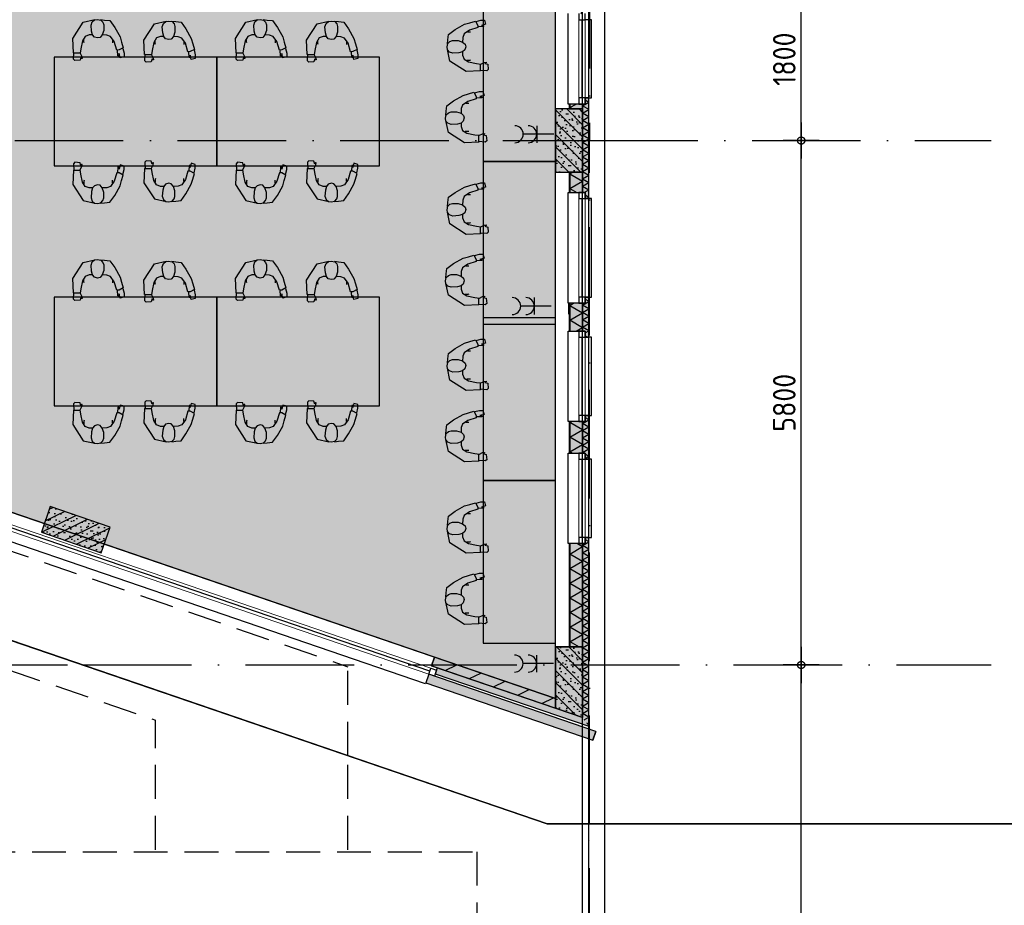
# Model space of a CAD drawing. Header units: millimetres. Extents: x 20872 to 297961, y -293704 to 213007.
# Tile 108 of 256: x 158654 to 169550, y -137458 to -127663. Entities that reach past the tile are written whole.
import ezdxf
from ezdxf.xclip import XClip

# ---------------------------------------------------------------- set-up
doc = ezdxf.new("R2010")
doc.units = ezdxf.units.MM
doc.header["$LTSCALE"] = 100
doc.header["$XCLIPFRAME"] = 2
doc.linetypes.add('ACAD_ISO10W100', pattern=[18, 12, -3, 0, -3])
doc.linetypes.add('HIDDEN2', pattern=[0.1875, 0.125, -0.0625])
doc.layers.get('Defpoints').update_dxf_attribs({"color": 181})
for name, color, linetype in [('A--L$7--_stramien', 1, 'Continuous'), ('A--L20--_bovenbouw', 3, 'Continuous'), ('A--L30--_afbouw', 7, 'Continuous'), ('A--L61--_centrale elektrische insta', 7, 'Continuous'), ('A--L82--leerlingensets-02', 9, 'Continuous'), ('A--T$7--_stramien', 7, 'Continuous'), ('BURO_lijnen_0.18', 1, 'Continuous'), ('plattegrondkleuren', 7, 'Continuous'), ('XREFS', 9, 'Continuous')]:
    doc.layers.add(name, color=color, linetype=linetype)
doc.styles.add('JINX maatvoering', font='isocp.shx')
doc.dimstyles.new('JINX maatvoering 1-100', dxfattribs={"dimscale": 100, "dimtxt": 2.5, "dimasz": 1, "dimexe": 125, "dimexo": 0, "dimtad": 1, "dimdec": 0, "dimzin": 12, "dimdsep": 46, "dimtxsty": 'JINX maatvoering', "dimblk": 'BURO_maatvoeringssymbool_01', "dimcen": 2, "dimse1": 1, "dimse2": 1, "dimclrd": 1, "dimclrt": 7, "dimadec": 0, "dimazin": 0, "dimtfac": 1, "dimtdec": 0, "dimtix": 1, "dimtofl": 0, "dimtmove": 0, "dimatfit": 3, "dimldrblk": 'DOT', "dimfxl": 1, "dimtolj": 1, "dimtzin": 0, "dimarcsym": 0})

# ---------------------------------------------------------------- blocks, each defined once
blk = doc.blocks.new('AB2_D_DV_MV_maatvoeringssymbool_01')
at = {"color": 1}
for p, q in [((0, -2), (0, 2)), ((-2, 0), (2, 0))]:
    blk.add_line(p, q, dxfattribs=at)
blk.add_circle((0, 0), 0.4, dxfattribs=at)
blk = doc.blocks.new('*D275')
at = {"color": 1, "lineweight": -2, "transparency": 16777216}
blk.add_line((167303, 7700), (167303, 15100), dxfattribs=at)
at = {"layer": 'Defpoints', "color": 0, "transparency": 16777216}
for p in [(167303, 15200), (169405, 15200), (169405, 7600)]:
    blk.add_point(p, dxfattribs=at)
at = {"color": 1, "lineweight": -2, "transparency": 16777216, "xscale": 100, "yscale": 100, "zscale": 100}
for p, rotation in [((167303, 15200), 90), ((167303, 7600), 270)]:
    blk.add_blockref('AB2_D_DV_MV_maatvoeringssymbool_01', p, dxfattribs=dict(at, rotation=rotation))
at = {"color": 7, "transparency": 16777216, "insert": (167116, 11400), "char_height": 250, "attachment_point": 5, "rotation": 90, "style": 'JINX maatvoering'}
blk.add_mtext('\\A1;7600', dxfattribs=at)
blk = doc.blocks.new('_Dot')
at = {"color": 0, "linetype": 'ByBlock', "lineweight": -2}
blk.add_line((-0.5, 0), (-1, 0), dxfattribs=at)
at = {"color": 0, "linetype": 'ByBlock', "const_width": 0.5}
blk.add_lwpolyline([(-0.25, 0, 1), (0.25, 0, 1)], format="xyb", close=True, dxfattribs=at)
blk = doc.blocks.new('BURO_maatvoeringssymbool_01')
at = {"color": 1}
for p, q in [((0, -2), (0, 2)), ((-2, 0), (2, 0))]:
    blk.add_line(p, q, dxfattribs=at)
blk.add_circle((0, 0), 0.4, dxfattribs=at)
blk = doc.blocks.new('*D276')
at = {"color": 1, "lineweight": -2, "transparency": 16777216}
blk.add_line((167303, 15300), (167303, 20900), dxfattribs=at)
at = {"layer": 'Defpoints', "color": 0, "transparency": 16777216}
for p in [(167303, 21000), (169406, 21000), (169405, 15200)]:
    blk.add_point(p, dxfattribs=at)
at = {"color": 1, "lineweight": -2, "transparency": 16777216, "xscale": 100, "yscale": 100, "zscale": 100}
for p, rotation in [((167303, 21000), 90), ((167303, 15200), 270)]:
    blk.add_blockref('AB2_D_DV_MV_maatvoeringssymbool_01', p, dxfattribs=dict(at, rotation=rotation))
at = {"color": 7, "transparency": 16777216, "insert": (167116, 18100), "char_height": 250, "attachment_point": 5, "rotation": 90, "style": 'JINX maatvoering'}
blk.add_mtext('\\A1;5800', dxfattribs=at)
blk = doc.blocks.new('*D277')
at = {"color": 1, "lineweight": -2, "transparency": 16777216}
blk.add_line((167303, 21100), (167303, 22700), dxfattribs=at)
at = {"layer": 'Defpoints', "color": 0, "transparency": 16777216}
for p in [(167303, 22800), (169405, 22800), (169406, 21000)]:
    blk.add_point(p, dxfattribs=at)
at = {"color": 1, "lineweight": -2, "transparency": 16777216, "xscale": 100, "yscale": 100, "zscale": 100}
for p, rotation in [((167303, 22800), 90), ((167303, 21000), 270)]:
    blk.add_blockref('AB2_D_DV_MV_maatvoeringssymbool_01', p, dxfattribs=dict(at, rotation=rotation))
at = {"color": 7, "transparency": 16777216, "insert": (167116, 21900), "char_height": 250, "attachment_point": 5, "rotation": 90, "style": 'JINX maatvoering'}
blk.add_mtext('\\A1;1800', dxfattribs=at)
blk = doc.blocks.new('sit')
at = {"linetype": 'Continuous'}
for p, q in [((-146.514, -13.7755), (-81.397, 6.2615)), ((-81.397, 6.2615), (-13.775, 26.2965)), ((-13.775, 26.2965), (13.775, -26.2965)), ((-6.26, 21.2885), (53.846, 36.3155)), ((53.846, 36.3155), (96.424, 36.3155)), ((96.424, 36.3155), (111.451, -13.7755)), ((-346.877, -139.0015), (-264.225, -78.8925)), ((-264.225, -78.8925), (-146.514, -13.7755)), ((-88.912, -86.4065), (-151.522, -131.4875)), ((-111.451, -106.4425), (-74.2714, -106.4425)), ((16.279, -53.8475), (-88.912, -86.4065)), ((13.775, -26.2965), (16.279, -53.8475)), ((86.408, -41.3245), (16.279, -43.8295)), ((111.451, -13.7755), (58.857, -26.2965)), ((58.857, -26.2965), (86.408, -28.8015)), ((86.408, -28.8015), (86.408, -41.3245)), ((-359.397, -254.2095), (-354.389, -204.1185)), ((-354.389, -204.1185), (-346.877, -139.0015)), ((-354.389, -249.2005), (-326.842, -224.1545)), ((-326.842, -224.1545), (-294.279, -214.1365)), ((-294.279, -214.1365), (-226.658, -214.1365)), ((-226.658, -214.1365), (-171.561, -231.6685)), ((-169.053, -174.0635), (-171.561, -236.6765)), ((-171.561, -231.6685), (-139.002, -259.2175)), ((-151.522, -131.4875), (-169.053, -174.0635)), ((-361.904, -291.7765), (-354.389, -249.2005)), ((-356.893, -326.8395), (-361.904, -291.7765)), ((-326.842, -467.0925), (-359.397, -321.8315)), ((-331.85, -354.3895), (-356.893, -326.8395)), ((-291.775, -369.4175), (-331.85, -354.3895)), ((-171.561, -351.8855), (-216.643, -364.4075)), ((-144.01, -329.3445), (-171.561, -351.8855)), ((-171.561, -351.8855), (-171.561, -391.9585)), ((-133.99, -289.2725), (-144.01, -329.3445)), ((-139.002, -259.2175), (-133.99, -289.2725)), ((-128.983, -594.8235), (-326.842, -467.0925)), ((-216.643, -364.4075), (-291.775, -369.4175)), ((-171.561, -391.9585), (-154.029, -442.0475)), ((-154.029, -442.0475), (-98.928, -474.6065)), ((-86.404, -457.0755), (-121.471, -457.0755)), ((-98.928, -474.6065), (-1.252, -494.6435)), ((-74.2714, -455.2649), (-86.404, -457.0755)), ((53.846, -502.1565), (93.92, -482.1205)), ((93.92, -482.1205), (116.459, -479.6165)), ((116.459, -479.6165), (116.459, -487.1295)), ((48.838, -587.3095), (-128.983, -594.8235)), ((-1.252, -494.6435), (53.846, -502.1565)), ((48.838, -579.7965), (48.838, -502.1565)), ((126.478, -584.8055), (48.838, -579.7965)), ((48.838, -582.3015), (48.838, -587.3095)), ((116.459, -487.1295), (101.432, -494.6435)), ((101.432, -494.6435), (139.002, -504.6615)), ((144.01, -569.7785), (126.478, -584.8055)), ((139.002, -504.6615), (144.01, -569.7785))]:
    blk.add_line(p, q, dxfattribs=at)
blk = doc.blocks.new('61_dubbelcontd_01_P02_DO')
at = {"color": 1}
for p, q in [((188, -94), (188, 94)), ((0, 0), (188, 0)), ((150, 0), (338, 0))]:
    blk.add_line(p, q, dxfattribs=at)
for centre in [(282, 0), (432, 0)]:
    blk.add_arc(centre, 94, 90, 270, dxfattribs=at)
blk = doc.blocks.new('stramienlijnen_1')
at = {"layer": 'A--L$7--_stramien', "color": 1, "linetype": 'ACAD_ISO10W100', "lineweight": -3}
for p, q in [((164959.5, 96800), (164959.5, 21000)), ((130759.5, 21000), (164959.5, 21000)), ((164959.5, 21000), (169405.6, 21000)), ((164959.5, -4446.5), (164959.5, 21000)), ((138184.5, 15200), (169405.3, 15200))]:
    blk.add_line(p, q, dxfattribs=at)
at = {"layer": 'Defpoints'}
blk.add_lwpolyline([(34736.5, 60859.2), (70727.2, 75), (164884.5, 75), (164884.5, 96950), (130834.5, 96950), (130834.5, 22725), (79641, 22725), (51266.3, 70646.6)], dxfattribs=at)
at = {"color": 7}
for base, p1, p2, picture, middle in [((167303.1, 22800), (169405.6, 21000), (169405.3, 22800), '*D277', (167115.6, 21900)), ((167303.1, 21000), (169405.3, 15200), (169405.6, 21000), '*D276', (167115.6, 18100)), ((167303.1, 15200), (169405.3, 7600), (169405.3, 15200), '*D275', (167115.6, 11400))]:
    dim = blk.add_linear_dim(base=base, p1=p1, p2=p2, angle=90, dimstyle='JINX maatvoering 1-100', dxfattribs=at)
    dim.commit()
    dim.dimension.update_dxf_attribs({"geometry": picture, "text_midpoint": middle})
blk = doc.blocks.new('begane grond bestaand leeg')
at = {"layer": 'A--L20--_bovenbouw', "linetype": 'Continuous', "lineweight": -3}
h = blk.add_hatch(dxfattribs=at)
h.set_pattern_fill('_U', color=1, scale=70, style=0, pattern_type=0)
h.set_pattern_definition([(360, (164734.484, 27849.99), (4e-15, 70), [])])
h.paths.add_polyline_path([(164743, 27850), (164734, 27850), (164734, 27800), (164743, 27800)], flags=0)
h.paths.add_polyline_path([(164743, 26575), (164734, 26575), (164734, 26452), (164743, 26452)], flags=0)
h.paths.add_polyline_path([(164743, 25227), (164734, 25227), (164734, 25050), (164743, 25050)], flags=0)
h.paths.add_polyline_path([(164743, 23825), (164734, 23825), (164734, 22404), (164743, 22404)], flags=0)
h.paths.add_polyline_path([(164743, 21404), (164734, 21404), (164734, 21350), (164743, 21350)], flags=0)
h = blk.add_hatch(dxfattribs=at)
h.set_pattern_fill('GENERAL_DIAMONDS', color=1, scale=1120, angle=-90, style=0, pattern_type=2)
h.set_pattern_definition([(330, (164743.48, 27849.99), (70, 121.2436), []), (30, (164743.48, 27849.99), (-70, 121.2436), [])])
h.paths.add_polyline_path([(164884, 27850), (164743, 27850), (164743, 27800), (164884, 27800)], flags=0)
h.paths.add_polyline_path([(164884, 26575), (164743, 26575), (164743, 26452), (164884, 26452)], flags=0)
h.paths.add_polyline_path([(164884, 25227), (164743, 25227), (164743, 25050), (164884, 25050)], flags=0)
h.paths.add_polyline_path([(164884, 23825), (164743, 23825), (164743, 22404), (164884, 22404)], flags=0)
h.paths.add_polyline_path([(164884, 21404), (164743, 21404), (164743, 21350), (164884, 21350)], flags=0)
for points in [[(164954, 21471), (164913, 21471), (164913, 21404), (164884, 21404), (164884, 20425), (164913, 20425), (164913, 20358), (164954, 20358)], [(164734, 21404), (164734, 21350), (164884, 21350), (164884, 21404)], [(164884, 20650), (164884, 21350), (164584, 21350), (164584, 20650)], [(164734, 20650), (164734, 20425), (164884, 20425), (164884, 20650)], [(164734, 19200), (164734, 18893), (164884, 18893), (164884, 19200)], [(164913, 19267), (164913, 19200), (164884, 19200), (164884, 18893), (164913, 18893), (164913, 18826), (164954, 18826), (164954, 19267)], [(164734, 17893), (164734, 17543), (164884, 17543), (164884, 17893)], [(164913, 17960), (164913, 17893), (164884, 17893), (164884, 17543), (164913, 17543), (164913, 17476), (164954, 17476), (164954, 17960)], [(158895, 16669), (159557, 16442), (159655, 16726), (158992, 16953)], [(164913, 16610), (164913, 16543), (164884, 16543), (164884, 14620), (164954, 14522), (164954, 16610)], [(164734, 16543), (164734, 15400), (164884, 15400), (164884, 16543)], [(164885, 14620), (164884, 14723), (164884, 15400), (164584, 15400), (164584, 14723)], [(163213, 15192), (164584, 14723), (164584, 14829), (163245, 15287)], [(164954, 14522), (164884, 14620), (163276, 15170), (163254, 15104)], [(163148, 15003), (164998, 14370), (165030, 14465), (163181, 15097)]]:
    blk.add_hatch(color=60, dxfattribs=at).paths.add_polyline_path(points, flags=0)
h = blk.add_hatch(dxfattribs=at)
h.set_pattern_fill('GENERAL_DIAMONDS', color=1, scale=560, angle=-90, style=0, pattern_type=2)
h.set_pattern_definition([(330, (164884.484, 21403.99), (35, 60.622), []), (30, (164884.484, 21403.99), (-35, 60.622), [])])
h.paths.add_polyline_path([(164884, 20425), (164913, 20425), (164913, 20358), (164954, 20358), (164954, 21471), (164913, 21471), (164913, 21404), (164884, 21404)], flags=0)
h = blk.add_hatch(dxfattribs=at)
h.set_pattern_fill('PREFB', color=1, scale=5, angle=90, style=0)
h.set_pattern_definition([(135, (164884.48, 20650.06), (-67.882, -67.882), []), (107, (164884.484, 20650.055), (-79.8276, 25.7875), [0, -81.6, -46.2, 0, -67.2]), (138, (164884.484, 20650.055), (-81.172, -18.4156), [0, -80.8, 0, -82.4, 0, -66.4]), (161, (164884.484, 20650.055), (-67.263, -47.9116), [0, -80, 0, -480, -65.8])])
h.paths.add_polyline_path([(164884, 20650), (164884, 21350), (164584, 21350), (164584, 20650)], flags=0)
h = blk.add_hatch(dxfattribs=at)
h.set_pattern_fill('_U', color=1, scale=70, style=0, pattern_type=0)
h.set_pattern_definition([(360, (164734.484, 20650.055), (4e-15, 70), [])])
h.paths.add_polyline_path([(164743, 20650), (164734, 20650), (164734, 20425), (164743, 20425)], flags=0)
h.paths.add_polyline_path([(164743, 19200), (164734, 19200), (164734, 18893), (164743, 18893)], flags=0)
h.paths.add_polyline_path([(164743, 17893), (164734, 17893), (164734, 17543), (164743, 17543)], flags=0)
h.paths.add_polyline_path([(164743, 16543), (164734, 16543), (164734, 15400), (164743, 15400)], flags=0)
h = blk.add_hatch(dxfattribs=at)
h.set_pattern_fill('GENERAL_DIAMONDS', color=1, scale=1120, angle=-90, style=0, pattern_type=2)
h.set_pattern_definition([(330, (164743.48, 20650.06), (70, 121.2436), []), (30, (164743.48, 20650.06), (-70, 121.2436), [])])
h.paths.add_polyline_path([(164884, 20650), (164743, 20650), (164743, 20425), (164884, 20425)], flags=0)
h.paths.add_polyline_path([(164884, 19200), (164743, 19200), (164743, 18893), (164884, 18893)], flags=0)
h.paths.add_polyline_path([(164884, 17893), (164743, 17893), (164743, 17543), (164884, 17543)], flags=0)
h.paths.add_polyline_path([(164884, 16543), (164743, 16543), (164743, 15400), (164884, 15400)], flags=0)
h = blk.add_hatch(dxfattribs=at)
h.set_pattern_fill('GENERAL_DIAMONDS', color=1, scale=560, angle=-90, style=0, pattern_type=2)
h.set_pattern_definition([(330, (164884.484, 19199.994), (35, 60.622), []), (30, (164884.484, 19199.994), (-35, 60.622), [])])
h.paths.add_polyline_path([(164913, 19267), (164913, 19200), (164884, 19200), (164884, 18893), (164913, 18893), (164913, 18826), (164954, 18826), (164954, 19267)], flags=0)
h = blk.add_hatch(dxfattribs=at)
h.set_pattern_fill('GENERAL_DIAMONDS', color=1, scale=560, angle=-90, style=0, pattern_type=2)
h.set_pattern_definition([(330, (164884.484, 17892.51), (35, 60.622), []), (30, (164884.484, 17892.51), (-35, 60.622), [])])
h.paths.add_polyline_path([(164913, 17960), (164913, 17893), (164884, 17893), (164884, 17543), (164913, 17543), (164913, 17476), (164954, 17476), (164954, 17960)], flags=0)
h = blk.add_hatch(dxfattribs=at)
h.set_pattern_fill('PREFB', color=1, scale=5, angle=-18.8852, style=0)
h.set_pattern_definition([(26.115, (158895.13, 16669.03), (-42.256, 86.2), []), (358.115, (158895.126, 16669.03), (50.2374, 67.1837), [0, -81.6, -46.2, 0, -67.2]), (29.115, (158895.126, 16669.03), (8.849, 82.763), [0, -80.8, 0, -82.4, 0, -66.4]), (52.115, (158895.126, 16669.03), (-23.561, 79.15), [0, -80, 0, -480, -65.8])])
h.paths.add_polyline_path([(158895, 16669), (159557, 16442), (159655, 16726), (158992, 16953)], flags=0)
h = blk.add_hatch(dxfattribs=at)
h.set_pattern_fill('GENERAL_DIAMONDS', color=1, scale=560, angle=-90, style=0, pattern_type=2)
h.set_pattern_definition([(330, (164884.484, 16542.52), (35, 60.6218), []), (30, (164884.484, 16542.52), (-35, 60.6218), [])])
h.paths.add_polyline_path([(164913, 16610), (164913, 16543), (164884, 16543), (164884, 14620), (164954, 14522), (164954, 16610)], flags=0)
h = blk.add_hatch(dxfattribs=at)
h.set_pattern_fill('PREFB', color=1, scale=5, angle=90, style=0)
h.set_pattern_definition([(135, (164884.19, 14722.69), (-67.882, -67.882), []), (107, (164884.19, 14722.69), (-79.8276, 25.7875), [0, -81.6, -46.2, 0, -67.2]), (138, (164884.19, 14722.69), (-81.172, -18.4156), [0, -80.8, 0, -82.4, 0, -66.4]), (161, (164884.19, 14722.69), (-67.263, -47.9116), [0, -80, 0, -480, -65.8])])
h.paths.add_polyline_path([(164885, 14620), (164884, 14723), (164884, 15400), (164584, 15400), (164584, 14723)], flags=0)
h = blk.add_hatch(dxfattribs=at)
h.set_pattern_fill('_U', color=1, scale=200, angle=26.1142, style=0, pattern_type=0)
h.set_pattern_definition([(26.114, (163212.9, 15191.92), (-88.032, 179.584), [])])
h.paths.add_polyline_path([(163213, 15192), (164584, 14723), (164584, 14829), (163245, 15287)], flags=0)
at = {"color": 8}
blk.add_lwpolyline([(130619, 97110), (130619, 22940), (79787, 22940), (51444, 70808), (34518, 60787), (70611, -170), (165129, -170), (165129, 97110)], close=True, dxfattribs=at)
at = {"layer": 'A--L20--_bovenbouw', "color": 1, "linetype": 'Continuous', "lineweight": -3}
for p, q in [((164954, 21471), (164913, 21471)), ((164913, 21471), (164913, 21404)), ((164954, 20358), (164954, 21471)), ((164884, 21404), (164743, 21404)), ((164743, 21404), (164743, 21350)), ((164884, 21350), (164884, 21404)), ((164913, 21404), (164884, 21404)), ((164884, 21404), (164884, 20425)), ((164743, 21350), (164884, 21350)), ((164884, 20650), (164743, 20650)), ((164743, 20650), (164743, 20425)), ((164884, 20425), (164884, 20650)), ((164743, 20425), (164884, 20425)), ((164884, 20425), (164913, 20425)), ((164913, 20425), (164913, 20358)), ((164913, 20358), (164954, 20358)), ((164884, 19200), (164743, 19200)), ((164743, 19200), (164743, 18893)), ((164884, 18893), (164884, 19200)), ((164913, 19200), (164884, 19200)), ((164884, 19200), (164884, 18893)), ((164913, 19267), (164913, 19200)), ((164954, 19267), (164913, 19267)), ((164954, 18826), (164954, 19267)), ((164743, 18893), (164884, 18893)), ((164884, 18893), (164913, 18893)), ((164913, 18893), (164913, 18826)), ((164913, 18826), (164954, 18826)), ((164884, 17893), (164743, 17893)), ((164743, 17893), (164743, 17543)), ((164884, 17543), (164884, 17893)), ((164913, 17893), (164884, 17893)), ((164884, 17893), (164884, 17543)), ((164913, 17960), (164913, 17893)), ((164954, 17960), (164913, 17960)), ((164954, 17476), (164954, 17960)), ((164743, 17543), (164884, 17543)), ((164884, 17543), (164913, 17543)), ((164913, 17543), (164913, 17476)), ((164913, 17476), (164954, 17476)), ((164913, 16610), (164913, 16543)), ((164954, 16610), (164913, 16610)), ((164954, 14522), (164954, 16610)), ((164884, 16543), (164743, 16543)), ((164743, 16543), (164743, 15400)), ((164884, 15400), (164884, 16543)), ((164913, 16543), (164884, 16543)), ((164884, 16543), (164884, 14620)), ((164743, 15400), (164884, 15400)), ((163276, 15170), (163254, 15104)), ((164884, 14620), (163276, 15170)), ((163254, 15104), (164954, 14522))]:
    blk.add_line(p, q, dxfattribs=at)
at = {"layer": 'A--L20--_bovenbouw', "color": 2, "linetype": 'Continuous', "lineweight": -3}
for p, q in [((164743, 21404), (164734, 21404)), ((164734, 21404), (164734, 21350)), ((164743, 21350), (164743, 21404)), ((164734, 21350), (164743, 21350)), ((164743, 20650), (164734, 20650)), ((164734, 20650), (164734, 20425)), ((164743, 20425), (164743, 20650)), ((164734, 20425), (164743, 20425)), ((164733, 19080), (164733, 19205)), ((164743, 19200), (164734, 19200)), ((164734, 19200), (164734, 18893)), ((164743, 18893), (164743, 19200)), ((164734, 18893), (164743, 18893)), ((164743, 17893), (164734, 17893)), ((164734, 17893), (164734, 17543)), ((164743, 17543), (164743, 17893)), ((164734, 17543), (164743, 17543)), ((164743, 16543), (164734, 16543)), ((164734, 16543), (164734, 15400)), ((164743, 15400), (164743, 16543)), ((164734, 15400), (164743, 15400)), ((163245, 15287), (163213, 15192)), ((164584, 14829), (163245, 15287)), ((163213, 15192), (164584, 14723)), ((163181, 15097), (163148, 15003)), ((165030, 14465), (163181, 15097)), ((163148, 15003), (164998, 14370)), ((164584, 14723), (164584, 14829)), ((164998, 14370), (165030, 14465))]:
    blk.add_line(p, q, dxfattribs=at)
at = {"layer": 'A--L20--_bovenbouw', "color": 3, "linetype": 'Continuous', "lineweight": -3}
for p, q in [((164884, 21350), (164584, 21350)), ((164584, 21350), (164584, 20650)), ((164884, 20650), (164884, 21350)), ((164584, 20650), (164884, 20650)), ((158992, 16953), (158895, 16669)), ((159655, 16726), (158992, 16953)), ((159557, 16442), (159655, 16726)), ((158895, 16669), (159557, 16442)), ((164884, 15400), (164584, 15400)), ((164584, 15400), (164584, 14723)), ((164884, 14723), (164884, 15400)), ((164584, 14723), (164885, 14620)), ((164885, 14620), (164884, 14723))]:
    blk.add_line(p, q, dxfattribs=at)
at = {"layer": 'A--L30--_afbouw', "color": 1, "linetype": 'Continuous', "lineweight": -3}
for p, q in [((164724, 21404), (164724, 22404)), ((164879, 21471), (164879, 22337)), ((164914, 22337), (164914, 22404)), ((164984, 22337), (164914, 22337)), ((164984, 21471), (164984, 22337)), ((164914, 21404), (164914, 21471)), ((164914, 21471), (164984, 21471)), ((164734, 21404), (164724, 21404)), ((164724, 19200), (164724, 20425)), ((164724, 20425), (164734, 20425)), ((164914, 20358), (164914, 20425)), ((164879, 19267), (164879, 20358)), ((164984, 20358), (164914, 20358)), ((164984, 19267), (164984, 20358)), ((164734, 19200), (164724, 19200)), ((164914, 19200), (164914, 19267)), ((164914, 19267), (164984, 19267)), ((164724, 17893), (164724, 18893)), ((164724, 18893), (164734, 18893)), ((164914, 18826), (164914, 18893)), ((164879, 17960), (164879, 18826)), ((164984, 18826), (164914, 18826)), ((164984, 17960), (164984, 18826)), ((164734, 17893), (164724, 17893)), ((164914, 17893), (164914, 17960)), ((164914, 17960), (164984, 17960)), ((164724, 16543), (164724, 17543)), ((164724, 17543), (164734, 17543)), ((164914, 17476), (164914, 17543)), ((164879, 16610), (164879, 17476)), ((164984, 17476), (164914, 17476)), ((164984, 16610), (164984, 17476)), ((163245, 15287), (158036, 17069)), ((163192, 15130), (157982, 16913)), ((163145, 14993), (157935, 16775)), ((164914, 16543), (164914, 16610)), ((164914, 16610), (164984, 16610)), ((164734, 16543), (164724, 16543)), ((163213, 15192), (163245, 15287)), ((163276, 15170), (163213, 15192)), ((163181, 15097), (163145, 14993)), ((163244, 15076), (163181, 15097))]:
    blk.add_line(p, q, dxfattribs=at)
at = {"layer": 'A--L30--_afbouw', "color": 2, "linetype": 'Continuous', "lineweight": -3}
for p, q in [((164844, 22404), (164844, 22337)), ((164844, 22337), (164914, 22337)), ((164914, 22337), (164914, 22404)), ((164914, 21471), (164844, 21471)), ((164844, 21471), (164844, 21404)), ((164914, 21404), (164914, 21471)), ((164844, 21404), (164914, 21404)), ((164914, 20425), (164844, 20425)), ((164844, 20425), (164844, 20358)), ((164914, 20358), (164914, 20425)), ((164844, 20358), (164914, 20358)), ((164914, 19267), (164844, 19267)), ((164844, 19267), (164844, 19200)), ((164844, 19200), (164914, 19200)), ((164914, 19200), (164914, 19267)), ((164914, 18893), (164844, 18893)), ((164844, 18893), (164844, 18826)), ((164914, 18826), (164914, 18893)), ((164844, 18826), (164914, 18826)), ((164914, 17960), (164844, 17960)), ((164844, 17960), (164844, 17893)), ((164844, 17893), (164914, 17893)), ((164914, 17893), (164914, 17960)), ((164914, 17543), (164844, 17543)), ((164844, 17543), (164844, 17476)), ((164914, 17476), (164914, 17543)), ((164844, 17476), (164914, 17476)), ((164914, 16610), (164844, 16610)), ((164844, 16610), (164844, 16543)), ((164914, 16543), (164914, 16610)), ((164844, 16543), (164914, 16543)), ((163181, 15097), (163203, 15164)), ((163203, 15164), (163267, 15142)), ((163244, 15076), (163181, 15097)), ((163267, 15142), (163244, 15076))]:
    blk.add_line(p, q, dxfattribs=at)
at = {"layer": 'A--L30--_afbouw', "color": 1, "linetype": 'Continuous', "lineweight": 18}
for p, q in [((164844, 21471), (164844, 22337)), ((164914, 21471), (164914, 22337)), ((164844, 19267), (164844, 20358)), ((164914, 19267), (164914, 20358)), ((164844, 17960), (164844, 18826)), ((164914, 17960), (164914, 18826)), ((164844, 16610), (164844, 17476)), ((164914, 16610), (164914, 17476)), ((163203, 15164), (157994, 16946)), ((163181, 15097), (157971, 16879))]:
    blk.add_line(p, q, dxfattribs=at)
at = {"layer": 'BURO_lijnen_0.18', "linetype": 'HIDDEN2', "ltscale": 30}
for p, q in [((155202, 17612), (162288, 15181)), ((154797, 16429), (160158, 14590)), ((162288, 13157), (162288, 15181))]:
    blk.add_line(p, q, dxfattribs=at)
at = {"layer": 'A--T$7--_stramien'}
blk.add_blockref('stramienlijnen_1', (0, 0), dxfattribs=at)
blk = doc.blocks.new('2016-02-04 100 begane grond bestaand')
at = {"layer": 'A--L20--_bovenbouw', "linetype": 'Continuous', "lineweight": -3}
h = blk.add_hatch(dxfattribs=at)
h.set_pattern_fill('GENERAL_DIAMONDS', color=1, scale=560, angle=161.1142, style=0, pattern_type=2)
h.set_pattern_definition([(221.11424, (164884.484, 14620.07), (46.02938, -52.738), []), (281.11424, (164884.484, 14620.07), (68.68713, 13.49361), [])])
h.paths.add_polyline_path([(164954, 14522), (164884, 14620), (163276, 15170), (163254, 15104)], flags=0)
h.paths.add_polyline_path([(157917, 16930), (157940, 16996), (152399, 18891), (152377, 18825)], flags=0)
h.paths.add_polyline_path([(150449, 19484), (150472, 19551), (148631, 20180), (148608, 20114)], flags=0)
h.paths.add_polyline_path([(146487, 20840), (146510, 20906), (145974, 21089), (145952, 21023)], flags=0)
h.paths.add_polyline_path([(143801, 21759), (143824, 21825), (130834, 26269), (130764, 26219)], flags=0)
at = {"color": 8}
blk.add_lwpolyline([(130619, 97110), (130619, 22940), (79787, 22940), (51444, 70808), (34518, 60787), (70611, -170), (165129, -170), (165129, 97110)], close=True, dxfattribs=at)
at = {"layer": 'A--L30--_afbouw', "color": 1, "linetype": 'Continuous', "lineweight": -3}
for p, q in [((163245, 15287), (158036, 17069)), ((163192, 15130), (157982, 16913)), ((163145, 14993), (157935, 16775))]:
    blk.add_line(p, q, dxfattribs=at)
at = {"layer": 'A--L30--_afbouw', "color": 1, "linetype": 'Continuous', "lineweight": 18}
for p, q in [((163203, 15164), (157994, 16946)), ((163181, 15097), (157971, 16879))]:
    blk.add_line(p, q, dxfattribs=at)
at = {"layer": 'BURO_lijnen_0.18', "linetype": 'HIDDEN2', "ltscale": 30}
for p, q in [((155202, 17612), (162288, 15181)), ((154797, 16429), (160158, 14590)), ((162288, 13157), (162288, 15181)), ((160158, 13157), (160158, 14590))]:
    blk.add_line(p, q, dxfattribs=at)
blk.add_lwpolyline([(146417, 13135), (163714, 13135), (163714, 1245), (146417, 1245)], close=True, dxfattribs=at)
at = {"layer": 'A--L$7--_stramien'}
blk.add_blockref('stramienlijnen_1', (0, 0), dxfattribs=at)

msp = doc.modelspace()

# ---------------------------------------------------------------- hatches: boundary and pattern name
at = {"layer": 'plattegrondkleuren', "true_color": 0xb3ffd9}
h = msp.add_hatch(color=121, dxfattribs=at)
h.dxf.hatch_style = 1
h.paths.add_polyline_path([(164583, -126282), (157318, -126282), (157318, -132686), (164583, -135171)])
at = {"layer": 'plattegrondkleuren', "true_color": 0xf5f5f5}
h = msp.add_hatch(color=7, dxfattribs=at)
h.dxf.hatch_style = 1
h.paths.add_polyline_path([(164583, -127432), (163783, -127432), (163783, -129232), (164583, -129232)])
h = msp.add_hatch(color=7, dxfattribs=at)
h.dxf.hatch_style = 1
h.paths.add_polyline_path([(160835, -129278), (160835, -128078), (159035, -128078), (159035, -129278)])
h = msp.add_hatch(color=7, dxfattribs=at)
h.dxf.hatch_style = 1
h.paths.add_polyline_path([(162635, -129278), (162635, -128078), (160835, -128078), (160835, -129278)])
h = msp.add_hatch(color=7, dxfattribs=at)
h.dxf.hatch_style = 1
h.paths.add_polyline_path([(164583, -129232), (163783, -129232), (163783, -131032), (164583, -131032)])
h = msp.add_hatch(color=7, dxfattribs=at)
h.dxf.hatch_style = 1
h.paths.add_polyline_path([(160835, -131933), (160835, -130733), (159035, -130733), (159035, -131933)])
h = msp.add_hatch(color=7, dxfattribs=at)
h.dxf.hatch_style = 1
h.paths.add_polyline_path([(162635, -131933), (162635, -130733), (160835, -130733), (160835, -131933)])
h = msp.add_hatch(color=7, dxfattribs=at)
h.dxf.hatch_style = 1
h.paths.add_polyline_path([(164583, -130959), (163783, -130959), (163783, -132759), (164583, -132759)])
h = msp.add_hatch(color=7, dxfattribs=at)
h.dxf.hatch_style = 1
h.paths.add_polyline_path([(164583, -132759), (163783, -132759), (163783, -134559), (164583, -134559)])

# ---------------------------------------------------------------- linework, layer by layer
msp.add_line((165029, -135535), (164997, -135630))
for points in [[(158991, -133047), (158894, -133331), (159556, -133558), (159654, -133274), (158991, -133047)], [(165029, -135535), (164997, -135630)]]:
    msp.add_lwpolyline(points)
msp.add_lwpolyline([(164583, -134600), (164883, -134600), (164883, -135380), (164583, -135277)], close=True)
at = {"layer": 'A--L82--leerlingensets-02'}
for points in [[(164583, -127432), (163783, -127432), (163783, -129232), (164583, -129232)], [(160835, -129278), (160835, -128078), (159035, -128078), (159035, -129278)], [(162635, -129278), (162635, -128078), (160835, -128078), (160835, -129278)], [(164583, -129232), (163783, -129232), (163783, -131032), (164583, -131032)], [(160835, -131933), (160835, -130733), (159035, -130733), (159035, -131933)], [(162635, -131933), (162635, -130733), (160835, -130733), (160835, -131933)], [(164583, -130959), (163783, -130959), (163783, -132759), (164583, -132759)], [(164583, -132759), (163783, -132759), (163783, -134559), (164583, -134559)]]:
    msp.add_lwpolyline(points, close=True, dxfattribs=at)
at = {"layer": 'Defpoints', "color": 181, "linetype": 'Continuous', "lineweight": -3}
msp.add_line((164953, -149995), (164953, -94760), dxfattribs=at)
at = {"layer": 'Defpoints'}
for points in [[(116766, -67737), (116766, -34317), (179860, -34317), (179860, -136557), (164491, -136557), (116766, -120231)], [(116766, -120231), (164491, -136557), (179860, -136557), (179860, -161697), (20872, -161697), (20872, -67737), (116766, -67737)], [(164583, -126282), (157318, -126282), (157318, -132686), (164583, -135171)]]:
    msp.add_lwpolyline(points, close=True, dxfattribs=at)

# ---------------------------------------------------------------- block references
at = {"layer": 'A--L61--_centrale elektrische insta', "color": 7, "linetype": 'Continuous', "lineweight": -3, "rotation": 180}
for p in [(164564, -128930), (164536, -130831), (164562, -134785)]:
    msp.add_blockref('61_dubbelcontd_01_P02_DO', p, dxfattribs=at)
at = {"layer": 'A--L82--leerlingensets-02', "color": 1, "yscale": 0.9000000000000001, "zscale": 0.9000000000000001, "rotation": 270}
for p, xscale in [((159777, -127986), 0.9000000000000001), ((160565, -128004), 0.9000000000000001), ((161577, -127986), 0.9000000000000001), ((162365, -128004), 0.9000000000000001), ((159777, -129370), -0.9000000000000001), ((160565, -129352), -0.9000000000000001), ((161577, -129370), -0.9000000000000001), ((162365, -129352), -0.9000000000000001), ((159777, -130641), 0.9000000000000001), ((160565, -130659), 0.9000000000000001), ((161577, -130641), 0.9000000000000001), ((162365, -130659), 0.9000000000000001), ((159777, -132025), -0.9000000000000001), ((160565, -132007), -0.9000000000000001), ((161577, -132025), -0.9000000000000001), ((162365, -132007), -0.9000000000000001)]:
    msp.add_blockref('sit', p, dxfattribs=dict(at, xscale=xscale))
at = {"layer": 'A--L82--leerlingensets-02', "color": 1, "xscale": 0.9000000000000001, "yscale": 0.9000000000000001, "zscale": 0.9000000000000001}
for p in [(163710, -127702), (163692, -128490), (163710, -129502), (163692, -130290), (163710, -131229), (163692, -132017), (163710, -133029), (163692, -133817)]:
    msp.add_blockref('sit', p, dxfattribs=at)
at = {"layer": 'XREFS', "color": 71, "true_color": 0xc9f18e}
ref = msp.add_blockref('begane grond bestaand leeg', (-1, -150000), dxfattribs=at)
XClip(ref).set_block_clipping_path([(116767.076214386, 82263.1420219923), (116767.076214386, 115683.1420219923), (179861.076214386, 115683.1420219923), (179861.076214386, 13442.9004429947), (164491.5066313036, 13442.9004429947), (116767.076214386, 29769.3836009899)])
at = {"layer": 'XREFS'}
ref = msp.add_blockref('2016-02-04 100 begane grond bestaand', (-1, -150000), dxfattribs=at)
XClip(ref).set_block_clipping_path([(116767.0762143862, 29769.3836009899), (164491.5066313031, 13442.9004429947), (179861.076214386, 13442.9004429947), (179861.076214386, -11696.8579780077), (20873.0762143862, -11696.8579780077), (20873.0762143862, 82263.1420219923), (116767.0762143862, 82263.1420219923)])

doc.saveas('drawing.dxf')
